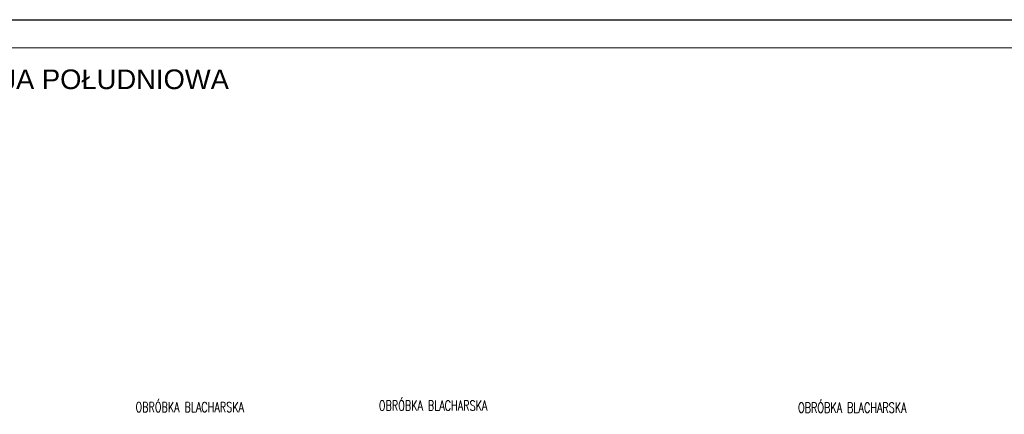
# Model space of a CAD drawing. Header units: millimetres. Extents: x 5973 to 39040, y 4443 to 37727.
# Tile 16 of 52: x 7059 to 8818, y 18175 to 18880. Entities that reach past the tile are written whole.
import ezdxf

# ---------------------------------------------------------------- set-up
doc = ezdxf.new("R2010")
doc.units = ezdxf.units.MM
for name, color, linetype, lineweight in [('!MODUS_OPIS', 3, 'Continuous', 13), ('!MODUS_RAMKA', 1, 'Continuous', 15), ('_MODUS - Ramka', 1, 'Continuous', 15)]:
    doc.layers.add(name, color=color, linetype=linetype, lineweight=lineweight)
doc.styles.add('ARIAL TEEN', font='arial.ttf')
doc.styles.add('TXT', font='simplex.shx', dxfattribs={"width": 0.8})

msp = doc.modelspace()

# ---------------------------------------------------------------- linework, layer by layer
at = {"layer": '_MODUS - Ramka'}
msp.add_lwpolyline([(6261.40102, 18830.05751), (6261.40102, 15960.05751), (10211.40102, 15960.05751), (10211.40102, 18830.05751), (6261.40102, 18830.05751)], dxfattribs=at)
at = {"layer": 'Defpoints'}
msp.add_lwpolyline([(6061.40102, 16780.05751), (6061.40102, 18880.05751), (10261.40102, 18880.05751), (10261.40102, 15910.05751), (6061.40102, 15910.05751), (6061.40102, 18880.05751)], dxfattribs=at)

# ---------------------------------------------------------------- texts
at = {"layer": '!MODUS_OPIS', "ltscale": 0.7, "char_height": 18, "attachment_point": 3, "style": 'TXT'}
for insert in [(7459.58413, 18197.23502), (7894.26164, 18199.96881), (8643.04468, 18196.24918)]:
    msp.add_mtext_dynamic_manual_height_columns('{\\W0.7;OBRÓBKA BLACHARSKA}', width=202.8482185, gutter_width=12.5, heights=[0], dxfattribs=dict(at, insert=insert))
at = {"layer": '!MODUS_RAMKA', "linetype": 'ByBlock', "lineweight": 25, "insert": (6892.07899, 18744.19646), "char_height": 35, "width": 1102.924713, "attachment_point": 5, "style": 'ARIAL TEEN'}
msp.add_mtext('STAN ISTNIEJĄCY - ELEWACJA POŁUDNIOWA\\PSKALA 1:100', dxfattribs=at)

doc.saveas('drawing.dxf')
